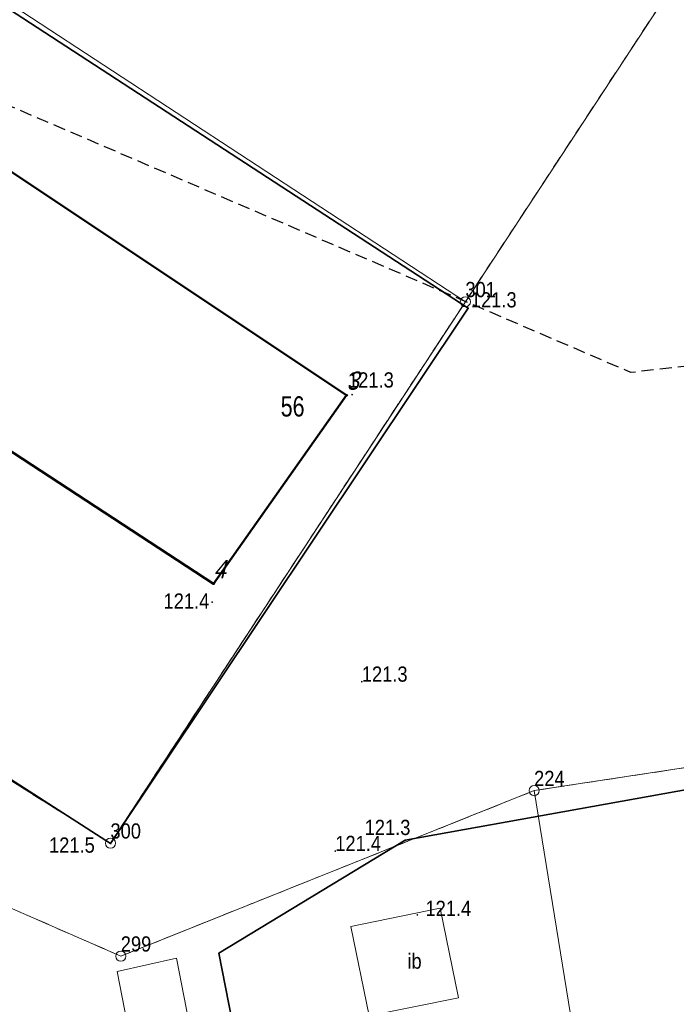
# Model space of a CAD drawing. Header units: metres. Extents: x 5590113 to 5596324, y 5910954 to 5916249.
# Tile 219 of 256: x 5592660 to 5592692, y 5913929 to 5913977. Entities that reach past the tile are written whole.
import ezdxf
from ezdxf.enums import TextEntityAlignment as Align

# ---------------------------------------------------------------- set-up
doc = ezdxf.new("R2010")
doc.units = ezdxf.units.M
for name, pattern in [('2', [0.9, 0.6, -0.3]), ('219-500', [0]), ('egug-500', [1, 0.5, -0.5])]:
    doc.linetypes.add(name, pattern=pattern)
doc.layers.get('0').update_dxf_attribs({"color": 2, "lineweight": 5})
doc.styles.get("Standard").update_dxf_attribs({"font": 'Working1250', "width": 0.75})
doc.linetypes.add('902-500', pattern='A,3.75,0,[1,ksztalty.shx,S=0.5,R=0,X=0,Y=0],3.75', length=7.5)

# ---------------------------------------------------------------- blocks, each defined once
blk = doc.blocks.new('PUNKTBUD')
at = {"color": 0}
blk.add_circle((0, 0), 0.045, dxfattribs=at)
blk = doc.blocks.new('202')
at = {"color": 0, "linetype": 'Continuous', "lineweight": 0}
blk.add_circle((0, 0), 0.25, dxfattribs=at)
blk = doc.blocks.new('PW01')
at = {"linetype": 'Continuous', "lineweight": 13}
h = blk.add_hatch(color=0, dxfattribs=at)
edge = h.paths.add_edge_path()
edge.add_arc((0, 0), 0.045, 0, 360)

msp = doc.modelspace()

# ---------------------------------------------------------------- linework, layer by layer
at = {"layer": '218-kontur użytku gruntowego', "color": 3, "linetype": 'egug-500', "lineweight": 18, "flags": 128}
for points in [[(5592698.65, 5913988.98), (5592681.95, 5913963.54)], [(5592681.95, 5913963.54), (5592698.65, 5913988.98)], [(5592681.95, 5913963.54), (5592664.44, 5913936.85)], [(5592664.44, 5913936.85), (5592681.95, 5913963.54)], [(5592664.44, 5913936.85), (5592626.76, 5913960.51)], [(5592626.76, 5913960.51), (5592664.44, 5913936.85)], [(5592630.69, 5913946.23), (5592664.95, 5913931.28)], [(5592664.95, 5913931.28), (5592630.69, 5913946.23)], [(5592685.34, 5913939.44), (5592707.99, 5913942.88)], [(5592707.99, 5913942.88), (5592685.34, 5913939.44)], [(5592664.95, 5913931.28), (5592685.34, 5913939.44)], [(5592685.34, 5913939.44), (5592664.95, 5913931.28)]]:
    msp.add_lwpolyline(points, dxfattribs=at)
at = {"layer": '219-działka ewidencyjna', "color": 7, "linetype": '219-500', "lineweight": 18, "flags": 128}
for points in [[(5592698.65, 5913988.98), (5592681.95, 5913963.54)], [(5592681.95, 5913963.54), (5592646.26, 5913986.89)], [(5592681.95, 5913963.54), (5592664.44, 5913936.85)], [(5592664.44, 5913936.85), (5592626.76, 5913960.51)], [(5592664.95, 5913931.28), (5592630.69, 5913946.23)], [(5592707.99, 5913942.88), (5592685.34, 5913939.44)], [(5592685.34, 5913939.44), (5592664.95, 5913931.28)], [(5592688.73, 5913918.58), (5592685.34, 5913939.44)]]:
    msp.add_lwpolyline(points, dxfattribs=at)
at = {"layer": '312-budynek ewidencyjny', "color": 7, "linetype": 'CONTINUOUS', "lineweight": 50, "flags": 128}
for points in [[(5592650.43, 5913976.01), (5592676.09, 5913958.93)], [(5592669.53, 5913949.64), (5592643.96, 5913966.35)], [(5592676.09, 5913958.93), (5592669.53, 5913949.64)]]:
    msp.add_lwpolyline(points, dxfattribs=at)
at = {"layer": 'inna budowla', "color": 7, "linetype": 'CONTINUOUS', "lineweight": 18, "flags": 128}
for points in [[(5592677.2, 5913928.33), (5592681.61, 5913929.23), (5592680.7, 5913933.64), (5592676.3, 5913932.74)], [(5592664.78, 5913930.52), (5592667.7, 5913931.18), (5592668.67, 5913926.2), (5592665.73, 5913925.62)]]:
    msp.add_lwpolyline(points, close=True, dxfattribs=at)
at = {"layer": 'ogrodzenie trwałe', "color": 7, "linetype": '902-500', "lineweight": 35, "flags": 128}
for points in [[(5592648.08, 5913985.36), (5592682.09, 5913963.22), (5592664.45, 5913936.83), (5592634.08, 5913956.33)], [(5592678.98, 5913936.99), (5592669.79, 5913931.43), (5592671.74, 5913921.45), (5592699.49, 5913925.59), (5592699.56, 5913924.03), (5592716.65, 5913926.67), (5592717.03, 5913925.32), (5592731.61, 5913927.9), (5592731.45, 5913930.11), (5592766.14, 5913935.72), (5592763.05, 5913950.7), (5592754.24, 5913949.49)], [(5592732.09, 5913946.08), (5592714.48, 5913943.37), (5592678.98, 5913936.99)]]:
    msp.add_lwpolyline(points, dxfattribs=at)
at = {"layer": 'Zakres', "color": 5, "linetype": '2', "lineweight": 25, "flags": 128}
msp.add_lwpolyline([(5592488.83, 5913845.15), (5592732.46, 5913877.85), (5592720.46, 5913963.58), (5592690.12, 5913960.05), (5592610.89, 5913994.02)], close=True, dxfattribs=at)

# ---------------------------------------------------------------- block references
at = {"layer": '202-punkt graniczny', "color": 7, "linetype": 'CONTINUOUS', "lineweight": 18}
for p in [(5592681.95, 5913963.54), (5592685.34, 5913939.44), (5592664.44, 5913936.85), (5592664.95, 5913931.28)]:
    msp.add_blockref('202', p, dxfattribs=at)
at = {"layer": 'pikieta naturalna', "color": 7, "linetype": 'CONTINUOUS', "lineweight": 13}
for p in [(5592682.09, 5913963.22), (5592676.36, 5913958.96), (5592669.46, 5913948.73), (5592676.84, 5913944.81), (5592664.45, 5913936.83), (5592678.98, 5913936.99), (5592675.53, 5913936.46), (5592679.58, 5913933.31)]:
    msp.add_blockref('PW01', p, dxfattribs=at)
at = {"layer": 'Punkt budynku', "color": 5, "linetype": 'CONTINUOUS', "lineweight": 18}
for p in [(5592676.09, 5913958.93), (5592669.53, 5913949.64)]:
    msp.add_blockref('PUNKTBUD', p, dxfattribs=at)

# ---------------------------------------------------------------- texts
at = {"layer": '202-punkt graniczny-Atr103', "color": 7, "width": 0.9}
for s, p in [('301', (5592681.95, 5913963.54)), ('301', (5592681.95, 5913963.54)), ('224', (5592685.34, 5913939.44)), ('224', (5592685.34, 5913939.44)), ('300', (5592664.44, 5913936.85)), ('300', (5592664.44, 5913936.85)), ('299', (5592664.95, 5913931.28)), ('299', (5592664.95, 5913931.28))]:
    msp.add_text(s, height=0.75, dxfattribs=at).set_placement(p, align=Align.BOTTOM_LEFT)
at = {"layer": '312-oznaczenie budynku ewidencyjnego', "color": 7, "linetype": 'CONTINUOUS', "lineweight": 18, "width": 0.79}
msp.add_text('56', height=1, dxfattribs=at).set_placement((5592672.84, 5913957.88))
at = {"layer": 'inna budowla-Atr17', "color": 7, "width": 0.9}
msp.add_text('ib', height=0.75, dxfattribs=at).set_placement((5592679.09, 5913930.66))
at = {"layer": 'pikieta naturalna-Atr2', "color": 7, "width": 0.9}
for s, p in [('121.3', (5592682.22, 5913963.26)), ('121.3', (5592676.16, 5913959.31)), ('121.4', (5592667.06, 5913948.41)), ('121.3', (5592676.84, 5913944.81)), ('121.3', (5592676.98, 5913937.25)), ('121.5', (5592661.41, 5913936.38)), ('121.4', (5592675.53, 5913936.46)), ('121.4', (5592679.98, 5913933.26))]:
    msp.add_text(s, height=0.75, dxfattribs=at).set_placement(p)
at = {"layer": 'Punkt budynku-Atr104', "color": 5, "oblique": 15, "width": 0.9}
for s, p in [('3', (5592676.09, 5913958.93)), ('4', (5592669.53, 5913949.64))]:
    msp.add_text(s, height=0.9, dxfattribs=at).set_placement(p, align=Align.BOTTOM_LEFT)

doc.saveas('drawing.dxf')
